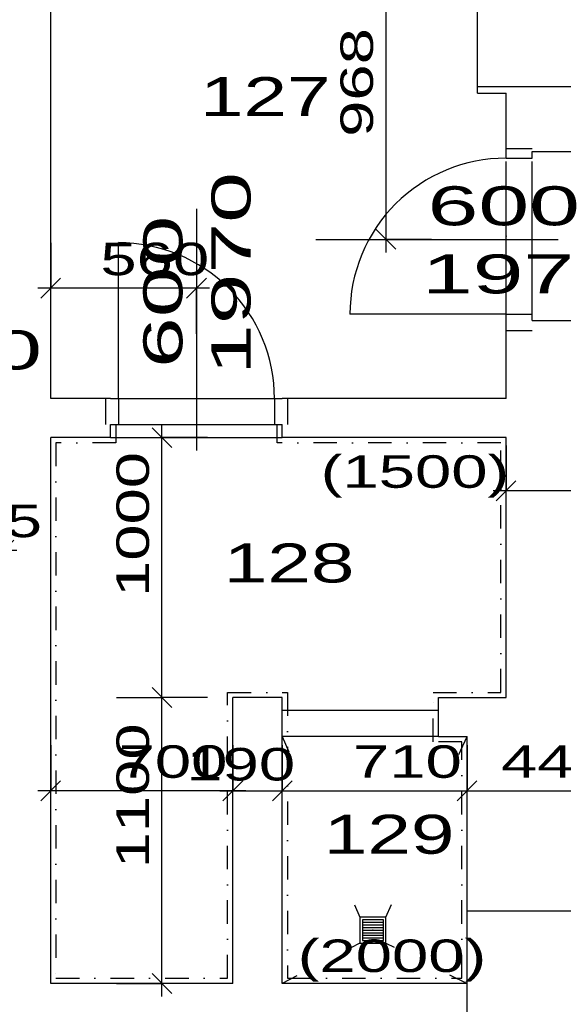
# Model space of a CAD drawing. Extents: x -196363 to 396902, y -489949 to -260582.
# Tile 36 of 256: x 31499 to 33588, y -380603 to -376815. Entities that reach past the tile are written whole.
import ezdxf

# ---------------------------------------------------------------- set-up
doc = ezdxf.new("R2010")
doc.units = 0
doc.header["$MEASUREMENT"] = 0
doc.linetypes.add('DOTDASH', pattern=[1, 0.3, -0.2, 0, -0.2, 0.3])
for name, color, linetype in [('dvere', 1, 'Continuous'), ('koty', 1, 'Continuous'), ('legenda', 1, 'Continuous'), ('noszdiv', 1, 'Continuous'), ('obklady', 14, 'Continuous'), ('popdver', 6, 'Continuous')]:
    doc.layers.add(name, color=color, linetype=linetype)
doc.styles.add('SPIRITTXTSTYLE1', font='ROMAN')
doc.styles.add('SPIRITTXTSTYLE2', font='txt')
doc.linetypes.add('CERCH2', pattern='A,0,-1,[17,dur+dsp vaclavov.shx,S=0.003401,R=0,X=-1,Y=0],0', length=1)
doc.dimstyles.new('SPIRITSTYLE106', dxfattribs={"dimtxt": 125, "dimasz": 12.7, "dimexe": 175, "dimexo": 97.405075, "dimgap": 50, "dimtad": 1, "dimdec": 3, "dimzin": 0, "dimdsep": 46, "dimlunit": 7, "dimtxsty": 'SPIRITTXTSTYLE1', "dimblk1": '_TICKMARKS106', "dimblk2": '_TICKMARKS106', "dimsah": 1, "dimcen": 0.09, "dimdle": 50, "dimclrd": 1, "dimclre": 1, "dimclrt": 1, "dimadec": 0, "dimazin": 0, "dimtfac": 1, "dimtdec": 4, "dimtofl": 0, "dimtmove": 1, "dimatfit": 0, "dimfxl": 0, "dimtolj": 1, "dimtzin": 0, "dimarcsym": 0})
doc.dimstyles.new('SPIRITSTYLE107', dxfattribs={"dimtxt": 125, "dimasz": 12.7, "dimexe": 175, "dimexo": 1147.412354, "dimgap": 50, "dimtad": 1, "dimdec": 3, "dimzin": 0, "dimdsep": 46, "dimlunit": 7, "dimtxsty": 'SPIRITTXTSTYLE1', "dimblk1": '_TICKMARKS107', "dimblk2": '_TICKMARKS107', "dimsah": 1, "dimcen": 0.09, "dimdle": 50, "dimclrd": 1, "dimclre": 1, "dimclrt": 1, "dimadec": 0, "dimazin": 0, "dimtfac": 1, "dimtdec": 4, "dimtofl": 0, "dimtmove": 1, "dimatfit": 0, "dimfxl": 0, "dimtolj": 1, "dimtzin": 0, "dimarcsym": 0})
doc.dimstyles.new('SPIRITSTYLE108', dxfattribs={"dimtxt": 125, "dimasz": 12.7, "dimexe": 175, "dimexo": 566.312866, "dimgap": 50, "dimtad": 1, "dimdec": 3, "dimzin": 0, "dimdsep": 46, "dimlunit": 7, "dimtxsty": 'SPIRITTXTSTYLE1', "dimblk1": '_TICKMARKS108', "dimblk2": '_TICKMARKS108', "dimsah": 1, "dimcen": 0.09, "dimdle": 50, "dimclrd": 1, "dimclre": 1, "dimclrt": 1, "dimadec": 0, "dimazin": 0, "dimtfac": 1, "dimtdec": 4, "dimtofl": 0, "dimtmove": 1, "dimatfit": 0, "dimfxl": 0, "dimtolj": 1, "dimtzin": 0, "dimarcsym": 0})
doc.dimstyles.new('SPIRITSTYLE118', dxfattribs={"dimtxt": 125, "dimasz": 12.7, "dimexe": 175, "dimexo": 93.014648, "dimgap": 50, "dimtad": 1, "dimdec": 3, "dimzin": 0, "dimdsep": 46, "dimlunit": 7, "dimtxsty": 'SPIRITTXTSTYLE1', "dimblk1": '_TICKMARKS118', "dimblk2": '_TICKMARKS118', "dimsah": 1, "dimcen": 0.09, "dimdle": 50, "dimclrd": 1, "dimclre": 1, "dimclrt": 1, "dimadec": 0, "dimazin": 0, "dimtfac": 1, "dimtdec": 4, "dimtofl": 0, "dimtmove": 1, "dimatfit": 0, "dimfxl": 0, "dimtolj": 1, "dimtzin": 0, "dimarcsym": 0})
doc.dimstyles.new('SPIRITSTYLE121', dxfattribs={"dimtxt": 125, "dimasz": 12.7, "dimexe": 175, "dimexo": 130.96582, "dimgap": 50, "dimtad": 1, "dimdec": 3, "dimzin": 0, "dimdsep": 46, "dimlunit": 7, "dimtxsty": 'SPIRITTXTSTYLE1', "dimblk1": '_TICKMARKS121', "dimblk2": '_TICKMARKS121', "dimsah": 1, "dimcen": 0.09, "dimdle": 50, "dimclrd": 1, "dimclre": 1, "dimclrt": 1, "dimadec": 0, "dimazin": 0, "dimtfac": 1, "dimtdec": 4, "dimtofl": 0, "dimtmove": 1, "dimatfit": 0, "dimfxl": 0, "dimtolj": 1, "dimtzin": 0, "dimarcsym": 0})
doc.dimstyles.new('SPIRITSTYLE122', dxfattribs={"dimtxt": 125, "dimasz": 12.7, "dimexe": 175, "dimexo": 94.329292, "dimgap": 50, "dimtad": 1, "dimdec": 3, "dimzin": 0, "dimdsep": 46, "dimlunit": 7, "dimtxsty": 'SPIRITTXTSTYLE1', "dimblk1": '_TICKMARKS122', "dimblk2": '_TICKMARKS122', "dimsah": 1, "dimcen": 0.09, "dimdle": 50, "dimclrd": 1, "dimclre": 1, "dimclrt": 1, "dimadec": 0, "dimazin": 0, "dimtfac": 1, "dimtdec": 4, "dimtofl": 0, "dimtmove": 1, "dimatfit": 0, "dimfxl": 0, "dimtolj": 1, "dimtzin": 0, "dimarcsym": 0})
doc.dimstyles.new('SPIRITSTYLE26', dxfattribs={"dimtxt": 125, "dimasz": 12.7, "dimexe": 175, "dimexo": -175, "dimgap": 50, "dimtad": 1, "dimdec": 3, "dimzin": 0, "dimdsep": 46, "dimlunit": 7, "dimtxsty": 'SPIRITTXTSTYLE1', "dimblk1": '_TICKMARKS26', "dimblk2": '_TICKMARKS26', "dimsah": 1, "dimcen": 0.09, "dimdle": 50, "dimclrd": 1, "dimclre": 1, "dimclrt": 1, "dimadec": 0, "dimazin": 0, "dimtfac": 1, "dimtdec": 4, "dimtofl": 0, "dimtmove": 1, "dimatfit": 0, "dimfxl": 0, "dimtolj": 1, "dimtzin": 0, "dimarcsym": 0})
doc.dimstyles.new('SPIRITSTYLE76', dxfattribs={"dimtxt": 125, "dimasz": 12.7, "dimexe": 175, "dimexo": 1325.88208, "dimgap": 50, "dimtad": 1, "dimdec": 3, "dimzin": 0, "dimdsep": 46, "dimlunit": 7, "dimtxsty": 'SPIRITTXTSTYLE1', "dimblk1": '_TICKMARKS76', "dimblk2": '_TICKMARKS76', "dimsah": 1, "dimcen": 0.09, "dimdle": 50, "dimclrd": 1, "dimclre": 1, "dimclrt": 1, "dimadec": 0, "dimazin": 0, "dimtfac": 1, "dimtdec": 4, "dimtofl": 0, "dimtmove": 1, "dimatfit": 0, "dimfxl": 0, "dimtolj": 1, "dimtzin": 0, "dimarcsym": 0})

# ---------------------------------------------------------------- blocks, each defined once
blk = doc.blocks.new('_TICKMARKS76')
at = {"color": 1, "linetype": 'Continuous'}
blk.add_line((-3, -3), (3, 3), dxfattribs=at)
blk = doc.blocks.new('*D163')
at = {"color": 1, "linetype": 'Continuous', "ltscale": 300}
for p, q in [((31618, -375017, 1723.8), (31618, -375192, 1723.8)), ((33313, -375017, 1723.8), (33313, -375192, 1723.8)), ((31568, -375192, 1723.8), (33363, -375192, 1723.8)), ((31618, -375367, 1723.8), (31618, -375192, 1723.8)), ((33313, -375367, 1723.8), (33313, -375192, 1723.8))]:
    blk.add_line(p, q, dxfattribs=at)
at = {"color": 1, "linetype": 'Continuous', "ltscale": 300, "xscale": 12.69999980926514, "yscale": 12.69999980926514, "zscale": 12.69999980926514, "rotation": 180.0000050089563}
blk.add_blockref('_TICKMARKS76', (31618, -375192, 1723.8), dxfattribs=at)
at = {"color": 1, "linetype": 'Continuous', "ltscale": 300, "xscale": 12.69999980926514, "yscale": 12.69999980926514, "zscale": 12.69999980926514}
blk.add_blockref('_TICKMARKS76', (33313, -375192, 1723.8), dxfattribs=at)
at = {"color": 1, "linetype": 'Continuous', "ltscale": 300, "style": 'SPIRITTXTSTYLE1', "width": 1.5}
blk.add_text('1695', height=125, dxfattribs=at).set_placement((32352.4, -375142, 1723.8))
blk = doc.blocks.new('_TICKMARKS106')
at = {"color": 1, "linetype": 'Continuous'}
blk.add_line((-3, -3), (3, 3), dxfattribs=at)
blk = doc.blocks.new('*D227')
at = {"color": 1, "linetype": 'Continuous', "ltscale": 300}
for p, q in [((32045.6, -380572.9, 1723.8), (32045.6, -379372.9, 1723.8)), ((31870.6, -379422.9, 1723.8), (32045.6, -379422.9, 1723.8)), ((32220.6, -379422.9, 1723.8), (32045.6, -379422.9, 1723.8)), ((31870.6, -380522.8, 1723.8), (32045.6, -380522.8, 1723.8)), ((32220.6, -380522.8, 1723.8), (32045.6, -380522.8, 1723.8))]:
    blk.add_line(p, q, dxfattribs=at)
at = {"color": 1, "linetype": 'Continuous', "ltscale": 300, "xscale": 12.69999980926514, "yscale": 12.69999980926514, "zscale": 12.69999980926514}
for p, rotation in [((32045.6, -379422.9, 1723.8), 90.00000250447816), ((32045.6, -380522.8, 1723.8), 270.0000006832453)]:
    blk.add_blockref('_TICKMARKS106', p, dxfattribs=dict(at, rotation=rotation))
at = {"color": 1, "linetype": 'Continuous', "ltscale": 300, "style": 'SPIRITTXTSTYLE1', "width": 1.5}
blk.add_text('1100', height=125, rotation=90, dxfattribs=at).set_placement((31995.6, -380080, 1723.8))
blk = doc.blocks.new('_TICKMARKS107')
at = {"color": 1, "linetype": 'Continuous'}
blk.add_line((-3, -3), (3, 3), dxfattribs=at)
blk = doc.blocks.new('*D228')
at = {"color": 1, "linetype": 'Continuous', "ltscale": 300}
for p, q in [((32045.6, -379472.9, 1723.8), (32045.6, -378372.9, 1723.8)), ((31870.6, -378422.9, 1723.8), (32045.6, -378422.9, 1723.8)), ((32220.6, -378422.9, 1723.8), (32045.6, -378422.9, 1723.8)), ((31870.6, -379422.9, 1723.8), (32045.6, -379422.9, 1723.8)), ((32220.6, -379422.9, 1723.8), (32045.6, -379422.9, 1723.8))]:
    blk.add_line(p, q, dxfattribs=at)
at = {"color": 1, "linetype": 'Continuous', "ltscale": 300, "xscale": 12.69999980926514, "yscale": 12.69999980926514, "zscale": 12.69999980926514}
for p, rotation in [((32045.6, -378422.9, 1723.8), 90.00000250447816), ((32045.6, -379422.9, 1723.8), 270.0000006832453)]:
    blk.add_blockref('_TICKMARKS107', p, dxfattribs=dict(at, rotation=rotation))
at = {"color": 1, "linetype": 'Continuous', "ltscale": 300, "style": 'SPIRITTXTSTYLE1', "width": 1.5}
blk.add_text('1000', height=125, rotation=90, dxfattribs=at).set_placement((31995.6, -379035.9, 1723.8))
blk = doc.blocks.new('_TICKMARKS108')
at = {"color": 1, "linetype": 'Continuous'}
blk.add_line((-3, -3), (3, 3), dxfattribs=at)
blk = doc.blocks.new('*D229')
at = {"color": 1, "linetype": 'Continuous', "ltscale": 300}
for p, q in [((31618, -379606.6, 1723.8), (31618, -379781.5, 1723.8)), ((32318, -379606.6, 1723.8), (32318, -379781.5, 1723.8)), ((32368, -379781.5, 1723.8), (31568, -379781.5, 1723.8)), ((31618, -379956.5, 1723.8), (31618, -379781.5, 1723.8)), ((32318, -379956.5, 1723.8), (32318, -379781.5, 1723.8))]:
    blk.add_line(p, q, dxfattribs=at)
at = {"color": 1, "linetype": 'Continuous', "ltscale": 300, "xscale": 12.69999980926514, "yscale": 12.69999980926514, "zscale": 12.69999980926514}
for p, rotation in [((31618, -379781.5, 1723.8), 180.0000050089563), ((32318, -379781.5, 1723.8), 360.0000100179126)]:
    blk.add_blockref('_TICKMARKS108', p, dxfattribs=dict(at, rotation=rotation))
at = {"color": 1, "linetype": 'Continuous', "ltscale": 300, "style": 'SPIRITTXTSTYLE1', "width": 1.5}
blk.add_text('700', height=125, rotation=360, dxfattribs=at).set_placement((31878.7, -379731.6, 1723.8))
blk = doc.blocks.new('_TICKMARKS26')
at = {"color": 1, "linetype": 'Continuous'}
blk.add_line((-3, -3), (3, 3), dxfattribs=at)
blk = doc.blocks.new('*D230')
at = {"color": 1, "linetype": 'Continuous', "ltscale": 300}
for p, q in [((32318, -379606.6, 1723.8), (32318, -379781.5, 1723.8)), ((32508, -379606.6, 1723.8), (32508, -379781.5, 1723.8)), ((32268, -379781.5, 1723.8), (32558, -379781.5, 1723.8)), ((32318, -379956.5, 1723.8), (32318, -379781.5, 1723.8)), ((32508, -379956.5, 1723.8), (32508, -379781.5, 1723.8))]:
    blk.add_line(p, q, dxfattribs=at)
at = {"color": 1, "linetype": 'Continuous', "ltscale": 300, "xscale": 12.69999980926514, "yscale": 12.69999980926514, "zscale": 12.69999980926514, "rotation": 180.0000050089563}
blk.add_blockref('_TICKMARKS26', (32318, -379781.5, 1723.8), dxfattribs=at)
at = {"color": 1, "linetype": 'Continuous', "ltscale": 300, "xscale": 12.69999980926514, "yscale": 12.69999980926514, "zscale": 12.69999980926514}
blk.add_blockref('_TICKMARKS26', (32508, -379781.5, 1723.8), dxfattribs=at)
at = {"color": 1, "linetype": 'Continuous', "ltscale": 300, "style": 'SPIRITTXTSTYLE1', "width": 1.5}
blk.add_text('190', height=125, dxfattribs=at).set_placement((32139.1, -379741.8, 1723.8))
blk = doc.blocks.new('*D231')
at = {"color": 1, "linetype": 'Continuous', "ltscale": 300}
for p, q in [((32508, -379606.6, 1723.8), (32508, -379781.5, 1723.8)), ((33218, -379606.6, 1723.8), (33218, -379781.5, 1723.8)), ((32458, -379781.5, 1723.8), (33268, -379781.5, 1723.8)), ((32508, -379956.5, 1723.8), (32508, -379781.5, 1723.8)), ((33218, -379956.5, 1723.8), (33218, -379781.5, 1723.8))]:
    blk.add_line(p, q, dxfattribs=at)
at = {"color": 1, "linetype": 'Continuous', "ltscale": 300, "xscale": 12.69999980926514, "yscale": 12.69999980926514, "zscale": 12.69999980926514, "rotation": 180.0000050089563}
blk.add_blockref('_TICKMARKS26', (32508, -379781.5, 1723.8), dxfattribs=at)
at = {"color": 1, "linetype": 'Continuous', "ltscale": 300, "xscale": 12.69999980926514, "yscale": 12.69999980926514, "zscale": 12.69999980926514}
blk.add_blockref('_TICKMARKS26', (33218, -379781.5, 1723.8), dxfattribs=at)
at = {"color": 1, "linetype": 'Continuous', "ltscale": 300, "style": 'SPIRITTXTSTYLE1', "width": 1.5}
blk.add_text('710', height=125, dxfattribs=at).set_placement((32779.7, -379731.6, 1723.8))
blk = doc.blocks.new('*D232')
at = {"color": 1, "linetype": 'Continuous', "ltscale": 300}
for p, q in [((33218, -379606.6, 1723.8), (33218, -379781.5, 1723.8)), ((33658, -379606.6, 1723.8), (33658, -379781.5, 1723.8)), ((33168, -379781.5, 1723.8), (33708, -379781.5, 1723.8)), ((33218, -379956.5, 1723.8), (33218, -379781.5, 1723.8)), ((33658, -379956.5, 1723.8), (33658, -379781.5, 1723.8))]:
    blk.add_line(p, q, dxfattribs=at)
at = {"color": 1, "linetype": 'Continuous', "ltscale": 300, "xscale": 12.69999980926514, "yscale": 12.69999980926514, "zscale": 12.69999980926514, "rotation": 180.0000050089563}
blk.add_blockref('_TICKMARKS26', (33218, -379781.5, 1723.8), dxfattribs=at)
at = {"color": 1, "linetype": 'Continuous', "ltscale": 300, "xscale": 12.69999980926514, "yscale": 12.69999980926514, "zscale": 12.69999980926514}
blk.add_blockref('_TICKMARKS26', (33658, -379781.5, 1723.8), dxfattribs=at)
at = {"color": 1, "linetype": 'Continuous', "ltscale": 300, "style": 'SPIRITTXTSTYLE1', "width": 1.5}
blk.add_text('440', height=125, dxfattribs=at).set_placement((33348.7, -379731.6, 1723.8))
blk = doc.blocks.new('*D233')
at = {"color": 1, "linetype": 'Continuous', "ltscale": 300}
for p, q in [((33368, -378452.7, 1723.8), (33368, -378627.7, 1723.8)), ((33658, -378452.7, 1723.8), (33658, -378627.7, 1723.8)), ((33708, -378627.7, 1723.8), (33318, -378627.7, 1723.8)), ((33368, -378802.7, 1723.8), (33368, -378627.7, 1723.8)), ((33658, -378802.7, 1723.8), (33658, -378627.7, 1723.8))]:
    blk.add_line(p, q, dxfattribs=at)
at = {"color": 1, "linetype": 'Continuous', "ltscale": 300, "xscale": 12.69999980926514, "yscale": 12.69999980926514, "zscale": 12.69999980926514}
for p, rotation in [((33368, -378627.7, 1723.8), 180.0000050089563), ((33658, -378627.7, 1723.8), 360.0000100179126)]:
    blk.add_blockref('_TICKMARKS26', p, dxfattribs=dict(at, rotation=rotation))
at = {"color": 1, "linetype": 'Continuous', "ltscale": 300, "style": 'SPIRITTXTSTYLE1', "width": 1.5}
blk.add_text('290', height=125, rotation=360, dxfattribs=at).set_placement((33719.5, -378793.1, 1723.8))
blk = doc.blocks.new('_TICKMARKS118')
at = {"color": 1, "linetype": 'Continuous'}
blk.add_line((-3, -3), (3, 3), dxfattribs=at)
blk = doc.blocks.new('*D246')
at = {"color": 1, "linetype": 'Continuous', "ltscale": 300}
for p, q in [((31073, -378680.9, 1723.8), (31073, -378855.9, 1723.8)), ((31438, -378680.9, 1723.8), (31438, -378855.9, 1723.8)), ((31023, -378855.9, 1723.8), (31488, -378855.9, 1723.8)), ((31073, -379030.9, 1723.8), (31073, -378855.9, 1723.8)), ((31438, -379030.9, 1723.8), (31438, -378855.9, 1723.8))]:
    blk.add_line(p, q, dxfattribs=at)
at = {"color": 1, "linetype": 'Continuous', "ltscale": 300, "xscale": 12.69999980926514, "yscale": 12.69999980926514, "zscale": 12.69999980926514, "rotation": 180.0000050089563}
blk.add_blockref('_TICKMARKS118', (31073, -378855.9, 1723.8), dxfattribs=at)
at = {"color": 1, "linetype": 'Continuous', "ltscale": 300, "xscale": 12.69999980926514, "yscale": 12.69999980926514, "zscale": 12.69999980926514}
blk.add_blockref('_TICKMARKS118', (31438, -378855.9, 1723.8), dxfattribs=at)
at = {"color": 1, "linetype": 'Continuous', "ltscale": 300, "style": 'SPIRITTXTSTYLE1', "width": 1.5}
blk.add_text('365', height=125, dxfattribs=at).set_placement((31166.2, -378805.9, 1723.8))
blk = doc.blocks.new('_TICKMARKS121')
at = {"color": 1, "linetype": 'Continuous'}
blk.add_line((-3, -3), (3, 3), dxfattribs=at)
blk = doc.blocks.new('*D250')
at = {"color": 1, "linetype": 'Continuous', "ltscale": 300}
for p, q in [((31618, -377673.2, 1723.8), (31618, -377848.2, 1723.8)), ((32178, -377673.2, 1723.8), (32178, -377848.2, 1723.8)), ((32228, -377848.2, 1723.8), (31568, -377848.2, 1723.8)), ((31618, -378023.2, 1723.8), (31618, -377848.2, 1723.8)), ((32178, -378023.2, 1723.8), (32178, -377848.2, 1723.8))]:
    blk.add_line(p, q, dxfattribs=at)
at = {"color": 1, "linetype": 'Continuous', "ltscale": 300, "xscale": 12.69999980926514, "yscale": 12.69999980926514, "zscale": 12.69999980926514}
for p, rotation in [((31618, -377848.2, 1723.8), 180.0000050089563), ((32178, -377848.2, 1723.8), 360.0000100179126)]:
    blk.add_blockref('_TICKMARKS121', p, dxfattribs=dict(at, rotation=rotation))
at = {"color": 1, "linetype": 'Continuous', "ltscale": 300, "style": 'SPIRITTXTSTYLE1', "width": 1.5}
blk.add_text('560', height=125, rotation=360, dxfattribs=at).set_placement((31808.7, -377798.2, 1723.8))
blk = doc.blocks.new('_TICKMARKS122')
at = {"color": 1, "linetype": 'Continuous'}
blk.add_line((-3, -3), (3, 3), dxfattribs=at)
blk = doc.blocks.new('*D251')
at = {"color": 1, "linetype": 'Continuous', "ltscale": 300}
for p, q in [((32906.7, -377710.4, 1723.8), (32906.7, -376642.9, 1723.8)), ((32731.7, -376692.9, 1723.8), (32906.7, -376692.9, 1723.8)), ((33081.7, -376692.9, 1723.8), (32906.7, -376692.9, 1723.8)), ((32731.7, -377660.4, 1723.8), (32906.7, -377660.4, 1723.8)), ((33081.7, -377660.4, 1723.8), (32906.7, -377660.4, 1723.8))]:
    blk.add_line(p, q, dxfattribs=at)
at = {"color": 1, "linetype": 'Continuous', "ltscale": 300, "xscale": 12.69999980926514, "yscale": 12.69999980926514, "zscale": 12.69999980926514}
for p, rotation in [((32906.7, -376692.9, 1723.8), 90.00000250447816), ((32906.7, -377660.4, 1723.8), 270.0000006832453)]:
    blk.add_blockref('_TICKMARKS122', p, dxfattribs=dict(at, rotation=rotation))
at = {"color": 1, "linetype": 'Continuous', "ltscale": 300, "style": 'SPIRITTXTSTYLE1', "width": 1.5}
blk.add_text('968', height=125, rotation=90, dxfattribs=at).set_placement((32856.7, -377265.9, 1723.8))

msp = doc.modelspace()

# ---------------------------------------------------------------- linework, layer by layer
at = {"layer": 'dvere', "color": 7, "linetype": 'Continuous', "ltscale": 304.799988}
for p, q in [((33368.01172, -377310.34375, 1723.80005), (33468.01172, -377310.34375, 1723.80005)), ((33368.01172, -378010.375, 1723.80005), (33468.01172, -378010.375, 1723.80005))]:
    msp.add_line(p, q, dxfattribs=at)
at = {"layer": 'dvere', "color": 7, "linetype": 'Continuous', "ltscale": 270}
for p, q in [((33368.01172, -377960.375, 1723.80005), (33368.01172, -377360.375, 1723.80005)), ((33468.01172, -377960.375, 1723.80005), (33468.01172, -377360.375, 1723.80005))]:
    msp.add_line(p, q, dxfattribs=at)
at = {"layer": 'dvere', "color": 7, "linetype": 'Continuous', "ltscale": 300}
for p, q in [((31878.01758, -378272.875, 3447.6001), (31878.01758, -377672.875, 3447.6001)), ((33368.01172, -377947.84375, 3447.6001), (32768.03516, -377947.84375, 3447.6001))]:
    msp.add_line(p, q, dxfattribs=at)
at = {"layer": 'dvere', "color": 1, "linetype": 'Continuous', "ltscale": 304.799988}
for p, q in [((31828.01172, -378272.875, 1723.80005), (31828.01172, -378372.875, 1723.80005)), ((32528.01172, -378272.875, 1723.80005), (32528.01172, -378372.875, 1723.80005))]:
    msp.add_line(p, q, dxfattribs=at)
at = {"layer": 'dvere', "color": 1, "linetype": 'Continuous', "ltscale": 270}
for p, q in [((31878.01758, -378272.875, 1723.80005), (32478.01758, -378272.875, 1723.80005)), ((31878.01758, -378372.875, 1723.80005), (32478.01758, -378372.875, 1723.80005))]:
    msp.add_line(p, q, dxfattribs=at)
at = {"layer": 'dvere', "color": 7, "linetype": 'Continuous', "ltscale": 300}
for centre, radius, start, end in [((33368.01172, -377947.84375, 3447.6001), 599.97571, 90.0000025, 180.00000501), ((31878.01758, -378272.875, 3447.6001), 600.00061, 0, 90.0000025)]:
    msp.add_arc(centre, radius, start, end, dxfattribs=at)
for p in [(33368.01172, -377647.875, 3447.6001), (32178.00586, -378272.875, 3447.6001)]:
    msp.add_point(p, dxfattribs=at)
at = {"layer": 'dvere', "color": 7, "linetype": 'Continuous', "ltscale": 250}
msp.add_point((33468.01172, -377660.375, 1723.80005), dxfattribs=at)
at = {"layer": 'dvere', "color": 15, "linetype": 'Continuous', "ltscale": 250}
msp.add_point((32178.01758, -378372.875, 1723.80005), dxfattribs=at)
at = {"layer": 'noszdiv', "color": 1, "linetype": 'Continuous', "ltscale": 300}
for p, q in [((31618.01367, -378272.875, 2623.80005), (31618.01367, -376692.875, 2623.80005)), ((33258, -377097.875, 2623.80005), (33258, -376692.875, 2623.80005)), ((33658, -377072.875, 2623.80005), (33258, -377072.875, 2623.80005)), ((33258, -377097.875, 2623.80005), (33368.01172, -377097.875, 2623.80005)), ((33368.01172, -377322.875, 2623.80005), (33368.01172, -377097.875, 2623.80005)), ((33368.01172, -377347.875, 2623.80005), (33368.01172, -377322.875, 2623.80005)), ((33467.99609, -377322.875, 2623.80005), (33658, -377322.875, 2623.80005)), ((33467.99609, -377347.875, 2623.80005), (33467.99609, -377322.875, 2623.80005)), ((33368.01172, -377347.875, 2623.80005), (33467.99609, -377347.875, 2623.80005)), ((33368.01172, -377972.875, 2623.80005), (33368.01172, -377947.84375, 2623.80005)), ((33368.01172, -377947.84375, 2623.80005), (33467.99609, -377947.84375, 2623.80005)), ((33467.99609, -377972.875, 2623.80005), (33467.99609, -377947.84375, 2623.80005)), ((33368.01172, -378272.875, 2623.80005), (33368.01172, -377972.875, 2623.80005)), ((33467.99609, -377972.875, 2623.80005), (33658, -377972.875, 2623.80005)), ((31848.00391, -378272.875, 2623.80005), (31618.01367, -378272.875, 2623.80005)), ((31848.00391, -378272.875, 2623.80005), (31878.01758, -378272.875, 2623.80005)), ((31878.01758, -378272.875, 2623.80005), (31878.01758, -378372.875, 2623.80005)), ((32478.01758, -378272.875, 2623.80005), (32508.00586, -378272.875, 2623.80005)), ((32478.01758, -378272.875, 2623.80005), (32478.01758, -378372.875, 2623.80005)), ((33368.01172, -378272.875, 2623.80005), (32508.00586, -378272.875, 2623.80005)), ((31848.00391, -378422.875, 2623.80005), (31848.00391, -378372.875, 2623.80005)), ((31848.00391, -378372.875, 2623.80005), (31878.01758, -378372.875, 2623.80005)), ((32478.01758, -378372.875, 2623.80005), (32508.00586, -378372.875, 2623.80005)), ((32508.00586, -378422.875, 2623.80005), (32508.00586, -378372.875, 2623.80005)), ((31848.00391, -378422.875, 2623.80005), (31618.01367, -378422.875, 2623.80005)), ((31618.01367, -380522.84375, 2623.80005), (31618.01367, -378422.875, 2623.80005)), ((33368.01172, -378422.875, 2623.80005), (32508.00586, -378422.875, 2623.80005)), ((33368.01172, -379422.875, 2623.80005), (33368.01172, -378422.875, 2623.80005)), ((32508.00586, -379422.875, 2623.80005), (32318.00195, -379422.875, 2623.80005)), ((32318.00195, -380522.84375, 2623.80005), (32318.00195, -379422.875, 2623.80005)), ((32508.00586, -380522.84375, 2623.80005), (32508.00586, -379422.875, 2623.80005)), ((33108.00781, -379422.875, 2623.80005), (33368.01172, -379422.875, 2623.80005)), ((33108.00781, -379572.875, 2623.80005), (33108.00781, -379422.875, 2623.80005)), ((33108.00781, -379472.875, 2623.80005), (32508.00586, -379472.875, 2623.80005)), ((33108.00781, -379572.875, 2623.80005), (32508.00586, -379572.875, 2623.80005)), ((33108.00781, -379572.875, 2623.80005), (33218.01562, -379572.875, 2623.80005)), ((33218.01562, -380522.84375, 2623.80005), (33218.01562, -379572.875, 2623.80005)), ((33218.01562, -380242.875, 2623.80005), (33658, -380242.875, 2623.80005)), ((33218.01562, -380682.875, 2623.80005), (33218.01562, -380242.875, 2623.80005)), ((32318.00195, -380522.84375, 2623.80005), (31618.01367, -380522.84375, 2623.80005)), ((33218.01562, -380522.84375, 2623.80005), (32508.00586, -380522.84375, 2623.80005))]:
    msp.add_line(p, q, dxfattribs=at)
at = {"layer": 'noszdiv', "color": 1, "linetype": 'CERCH2', "ltscale": 300}
msp.add_line((31848.00391, -378422.875, 2623.80005), (32508.00586, -378422.875, 2623.80005), dxfattribs=at)
at = {"layer": 'obklady', "color": 14, "linetype": 'DOTDASH', "ltscale": 300}
for p, q in [((31868.00781, -378372.875, 4347.59961), (31868.00781, -378442.875, 4347.59961)), ((32488.00195, -378442.875, 4347.59961), (32488.00195, -378372.875, 4347.59961)), ((31868.00781, -378442.875, 4347.59961), (31638.01953, -378442.875, 4347.59961)), ((31638.01953, -378442.875, 4347.59961), (31638.01953, -380502.875, 4347.59961)), ((33348.00391, -378442.875, 4347.59961), (32488.00195, -378442.875, 4347.59961)), ((33348.00391, -379402.875, 4347.59961), (33348.00391, -378442.875, 4347.59961)), ((32297.99805, -379402.875, 4347.59961), (32528.01172, -379402.84375, 4347.59961)), ((32297.99805, -380502.875, 4347.59961), (32297.99805, -379402.875, 4347.59961)), ((32528.01172, -379402.84375, 4347.59961), (32528.01172, -380502.875, 4347.59961)), ((33088.00391, -379592.84375, 4347.59961), (33088.00391, -379402.875, 4347.59961)), ((33088.00391, -379402.875, 4347.59961), (33348.00391, -379402.875, 4347.59961)), ((33198.01172, -379592.84375, 4347.59961), (33088.00391, -379592.84375, 4347.59961)), ((33198.01172, -380502.875, 4347.59961), (33198.01172, -379592.84375, 4347.59961)), ((31638.01953, -380502.875, 4347.59961), (32297.99805, -380502.875, 4347.59961)), ((32528.01172, -380502.875, 4347.59961), (33198.01172, -380502.875, 4347.59961))]:
    msp.add_line(p, q, dxfattribs=at)
at = {"layer": 'obklady', "color": 14, "linetype": 'Continuous', "ltscale": 300}
for p, q in [((32508.00586, -379572.875, 4347.59961), (32533.46875, -379632.09375, 4347.59961)), ((33186.99609, -379642.03125, 4347.59961), (33218.01562, -379572.875, 4347.59961)), ((32786.06641, -380219.75, 4347.59961), (32806.58203, -380267.46875, 4347.59961)), ((32906.46875, -380267.46875, 4347.59961), (32928.32031, -380218.71875, 4347.59961)), ((32806.58203, -380367.34375, 4347.59961), (32772.10156, -380385.3125, 4347.59961)), ((32906.46875, -380367.34375, 4347.59961), (32938.56641, -380383.375, 4347.59961)), ((32563.55664, -380493.9375, 4347.59961), (32508.00586, -380522.84375, 4347.59961)), ((33150.53516, -380489.1875, 4347.59961), (33218.01562, -380522.84375, 4347.59961))]:
    msp.add_line(p, q, dxfattribs=at)
at = {"layer": 'obklady', "color": 14, "linetype": 'Continuous', "ltscale": 199.800003}
for p, q in [((32906.46875, -380267.46875, 4347.59961), (32806.58203, -380267.46875, 4347.59961)), ((32806.58203, -380267.46875, 4347.59961), (32806.58203, -380367.34375, 4347.59961)), ((32816.56641, -380277.46875, 4347.59961), (32816.56641, -380357.375, 4347.59961)), ((32896.48438, -380277.46875, 4347.59961), (32816.56641, -380277.46875, 4347.59961)), ((32896.48438, -380357.375, 4347.59961), (32896.48438, -380277.46875, 4347.59961)), ((32906.46875, -380367.34375, 4347.59961), (32906.46875, -380267.46875, 4347.59961)), ((32816.56641, -380287.40625, 4347.59961), (32896.48438, -380287.40625, 4347.59961)), ((32816.56641, -380297.40625, 4347.59961), (32896.48438, -380297.40625, 4347.59961)), ((32816.56641, -380307.40625, 4347.59961), (32896.48438, -380307.40625, 4347.59961)), ((32816.56641, -380317.40625, 4347.59961), (32896.48438, -380317.40625, 4347.59961)), ((32816.56641, -380327.40625, 4347.59961), (32896.48438, -380327.40625, 4347.59961)), ((32816.56641, -380337.375, 4347.59961), (32896.48438, -380337.375, 4347.59961)), ((32816.56641, -380347.375, 4347.59961), (32896.48438, -380347.375, 4347.59961)), ((32806.58203, -380367.34375, 4347.59961), (32906.46875, -380367.34375, 4347.59961)), ((32816.56641, -380357.375, 4347.59961), (32896.48438, -380357.375, 4347.59961))]:
    msp.add_line(p, q, dxfattribs=at)
msp.add_point((32856.52344, -380317.4375, 4347.59961), dxfattribs=at)
at = {"layer": 'popdver', "color": 6, "linetype": 'Continuous', "ltscale": 250}
for p, q in [((32178.01758, -377542.21875, 1723.80005), (32178.01758, -378473.09375, 1723.80005)), ((32637.375, -377660.375, 1723.80005), (33568.24609, -377660.375, 1723.80005))]:
    msp.add_line(p, q, dxfattribs=at)
at = {"layer": 'popdver', "color": 6, "linetype": 'Continuous', "ltscale": 304.799988}
for p in [(33368.01172, -377660.375, 1723.80005), (32178.01758, -378272.875, 1723.80005)]:
    msp.add_point(p, dxfattribs=at)
at = {"layer": 'popdver', "color": 6, "linetype": 'Continuous', "ltscale": 250}
for p in [(33368.01172, -377660.375, 1723.80005), (32178.01758, -378272.875, 1723.80005)]:
    msp.add_point(p, dxfattribs=at)

# ---------------------------------------------------------------- texts
at = {"layer": 'legenda', "color": 1, "linetype": 'Continuous', "ltscale": 300, "style": 'SPIRITTXTSTYLE2', "width": 1.5}
for s, p in [('127', (32191.59766, -377186.09375, 1723.80005)), ('128', (32283.15234, -378980.21875, 1723.80005)), ('129', (32667.69922, -380023.75, 1723.80005))]:
    msp.add_text(s, height=150, dxfattribs=at).set_placement(p)
at = {"layer": 'obklady', "color": 14, "linetype": 'DOTDASH', "ltscale": 300, "style": 'SPIRITTXTSTYLE1', "width": 1.5}
for s, p in [('(1500)', (32655.63086, -378615.9375, 2623.80005)), ('(2000)', (32567.27734, -380478.625, 2623.80005))]:
    msp.add_text(s, height=125, dxfattribs=at).set_placement(p)
at = {"layer": 'popdver', "color": 6, "linetype": 'Continuous', "ltscale": 250, "style": 'SPIRITTXTSTYLE1', "width": 1.75}
for s, p in [('1970', (32385.84375, -378182.125)), ('600', (32123.90625, -378155))]:
    msp.add_text(s, height=150, rotation=90.0000025, dxfattribs=at).set_placement(p)
for s, p in [('600', (33066.46094, -377606.25)), ('1970', (33044.63281, -377868.1875)), ('1970', (30803.73828, -378160.71875))]:
    msp.add_text(s, height=150, dxfattribs=at).set_placement(p)

# ---------------------------------------------------------------- dimensions: what is measured, and where the dimension line sits
at = {"layer": 'koty', "color": 1, "linetype": 'Continuous', "ltscale": 300}
for base, p1, p2, dimstyle, picture, middle in [((31618.01367, -375191.96875, 1723.80005), (31618.01367, -376692.875, 1723.80005), (33313.00391, -377097.875, 1723.80005), 'SPIRITSTYLE76', '*D163', (32465.50977, -375191.96875, 1723.80005)), ((32178.01758, -377848.1875, 1723.80005), (32178.01758, -377542.21875, 1723.80005), (31618.01367, -377542.21875, 1723.80005), 'SPIRITSTYLE121', '*D250', (31898.01562, -377848.1875, 1723.80005)), ((31073.00586, -378855.875, 1723.80005), (31073.00586, -378587.875, 1723.80005), (31438.00586, -378587.875, 1723.80005), 'SPIRITSTYLE118', '*D246', (31255.50586, -378855.875, 1723.80005)), ((32318.00195, -379781.53125, 1723.80005), (32318.00195, -380522.84375, 1723.80005), (31618.01367, -380522.84375, 1723.80005), 'SPIRITSTYLE108', '*D229', (31968.00781, -379781.53125, 1723.80005)), ((32508.00586, -379781.53125, 1723.80005), (32508.00586, -379781.53125, 1723.80005), (33218.01562, -379781.53125, 1723.80005), 'SPIRITSTYLE26', '*D231', (32863.01172, -379781.53125, 1723.80005)), ((33218.01562, -379781.53125, 1723.80005), (33218.01562, -379781.53125, 1723.80005), (33658, -379781.53125, 1723.80005), 'SPIRITSTYLE26', '*D232', (33438.00781, -379781.53125, 1723.80005))]:
    dim = msp.add_linear_dim(base=base, p1=p1, p2=p2, dimstyle=dimstyle, dxfattribs=at)
    dim.commit()
    dim.dimension.update_dxf_attribs({"geometry": picture, "text_midpoint": middle})
for base, p1, p2, dimstyle, picture, middle in [((32906.70312, -377660.375, 1723.80005), (32637.375, -377660.375, 1723.80005), (32637.375, -376692.875, 1723.80005), 'SPIRITSTYLE122', '*D251', (32906.70312, -377176.59375, 1723.80005)), ((32045.59766, -379422.875, 1723.80005), (33368.01172, -379422.875, 1723.80005), (33368.01172, -378422.875, 1723.80005), 'SPIRITSTYLE107', '*D228', (32045.59766, -378922.84375, 1723.80005)), ((32045.59766, -380522.84375, 1723.80005), (32318.00195, -380522.84375, 1723.80005), (32318.00195, -379422.875, 1723.80005), 'SPIRITSTYLE106', '*D227', (32045.59766, -379972.875, 1723.80005))]:
    dim = msp.add_linear_dim(base=base, p1=p1, p2=p2, angle=90.0000025, dimstyle=dimstyle, dxfattribs=at)
    dim.commit()
    dim.dimension.update_dxf_attribs({"geometry": picture, "text_midpoint": middle})
for base, p1, p2, picture, middle in [((33658, -378627.71875, 1723.80005), (33658, -378627.71875, 1723.80005), (33368.01172, -378627.71875, 1723.80005), '*D233', (33546.875, -378793.09375)), ((32318.00195, -379781.53125, 1723.80005), (32318.00195, -379781.53125, 1723.80005), (32508.00586, -379781.53125, 1723.80005), '*D230', (32287.89648, -379741.84375))]:
    dim = msp.add_linear_dim(base=base, p1=p1, p2=p2, dimstyle='SPIRITSTYLE26', dxfattribs=at)
    dim.commit()
    dim.dimension.update_dxf_attribs({"geometry": picture, "text_midpoint": middle, "dimtype": 160})

doc.saveas('drawing.dxf')
